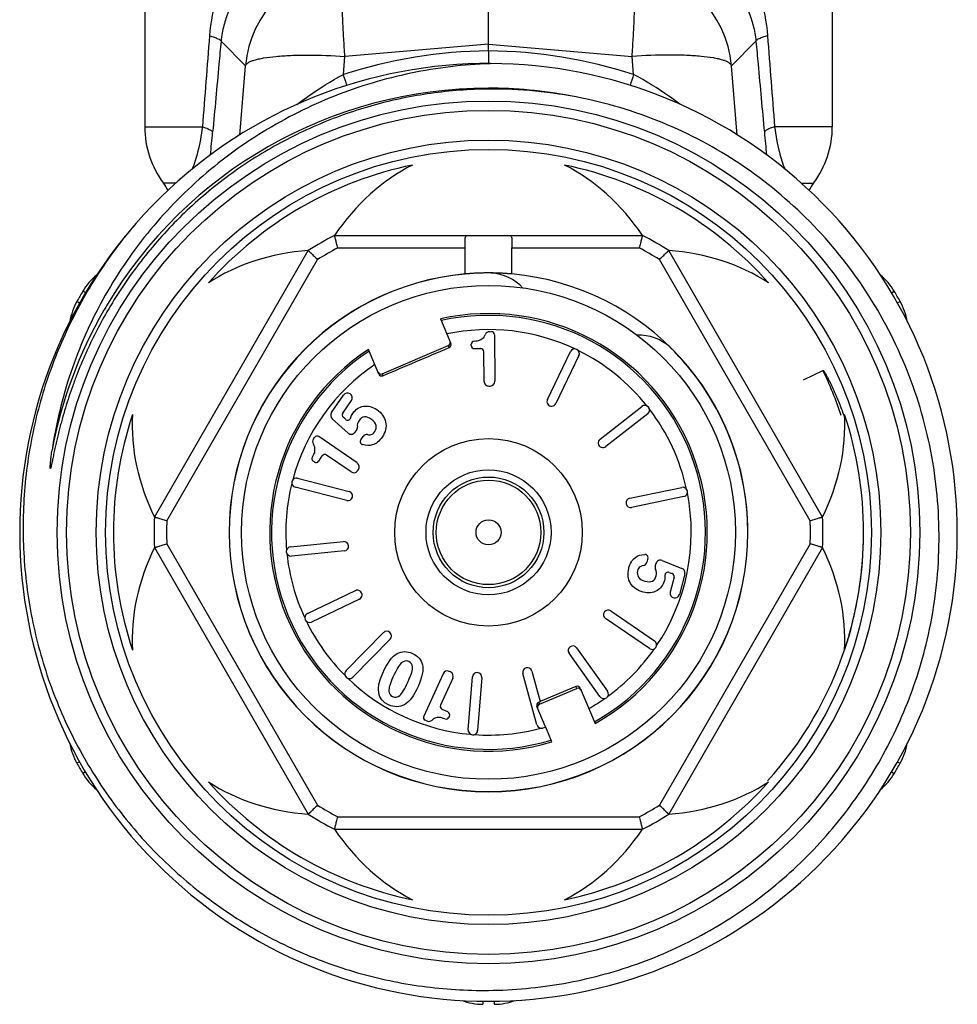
# Model space of a CAD drawing. Header units: millimetres. Extents: x -727 to 69715, y -15705 to 98123.
# Tile 98 of 256: x 28165 to 28195, y -15497 to -15466. Entities that reach past the tile are written whole.
import ezdxf

# ---------------------------------------------------------------- set-up
doc = ezdxf.new("R2010")
doc.units = ezdxf.units.MM

msp = doc.modelspace()

# ---------------------------------------------------------------- linework, layer by layer
at = {"color": 0, "linetype": 'Continuous', "lineweight": -2}
for p, q in [((28168.825, -15462.217), (28168.825, -15469.301)), ((28190.825, -15462.217), (28190.825, -15469.301)), ((28179.825, -15466.653), (28179.825, -15463.774)), ((28172.051, -15467.344), (28171.267, -15466.564)), ((28179.825, -15466.653), (28175.23, -15467.044)), ((28179.825, -15466.87), (28179.825, -15466.653)), ((28179.825, -15466.653), (28184.419, -15467.044)), ((28187.598, -15467.344), (28188.382, -15466.564)), ((28175.183, -15467.623), (28175.23, -15467.044)), ((28179.825, -15466.87), (28179.825, -15467.273)), ((28184.466, -15467.623), (28184.419, -15467.044)), ((28171.87, -15469.563), (28172.051, -15467.344)), ((28187.779, -15469.563), (28187.598, -15467.344)), ((28168.825, -15469.301), (28170.671, -15469.301)), ((28190.825, -15469.301), (28188.978, -15469.301)), ((28169.818, -15471.101), (28169.425, -15471.101)), ((28189.825, -15471.101), (28190.225, -15471.101)), ((28174.901, -15472.773), (28184.748, -15472.773)), ((28169.136, -15481.787), (28174.059, -15473.259)), ((28175, -15473.173), (28179.076, -15473.173)), ((28179.076, -15474.007), (28179.076, -15473.173)), ((28180.573, -15474.007), (28180.573, -15473.173)), ((28180.573, -15473.173), (28184.649, -15473.173)), ((28190.513, -15481.787), (28185.59, -15473.259)), ((28169.531, -15481.901), (28174.356, -15473.544)), ((28190.118, -15481.901), (28185.293, -15473.544)), ((28166.931, -15474.615), (28166.842, -15474.562)), ((28192.717, -15474.615), (28192.807, -15474.562)), ((28166.747, -15474.936), (28166.655, -15474.885)), ((28192.904, -15474.935), (28192.994, -15474.885)), ((28178.284, -15475.444), (28178.618, -15476.231)), ((28179.858, -15475.853), (28179.918, -15475.852)), ((28180.018, -15475.951), (28180.031, -15477.44)), ((28176.317, -15477.208), (28175.983, -15476.421)), ((28176.422, -15477.199), (28178.539, -15476.3)), ((28178.565, -15476.362), (28178.539, -15476.3)), ((28179.272, -15476.297), (28179.272, -15476.255)), ((28179.373, -15476.396), (28179.576, -15476.394)), ((28179.686, -15477.443), (28179.677, -15476.493)), ((28181.709, -15478.022), (28182.447, -15476.49)), ((28182.718, -15476.62), (28181.979, -15478.152)), ((28189.904, -15477.391), (28190.525, -15477.09)), ((28176.422, -15477.199), (28176.448, -15477.261)), ((28179.837, -15477.592), (28179.883, -15477.591)), ((28174.803, -15478.443), (28175.189, -15477.881)), ((28175.162, -15478.459), (28175.441, -15478.054)), ((28183.394, -15479.293), (28184.735, -15478.246)), ((28175.332, -15479.095), (28174.826, -15478.639)), ((28175.252, -15478.657), (28175.178, -15478.59)), ((28184.919, -15478.483), (28183.579, -15479.53)), ((28175.552, -15479.074), (28175.599, -15479.012)), ((28174.224, -15479.285), (28174.258, -15479.237)), ((28175.624, -15480.054), (28174.397, -15479.211)), ((28175.739, -15479.314), (28175.81, -15479.21)), ((28174.391, -15479.994), (28174.506, -15479.827)), ((28175.428, -15480.339), (28174.645, -15479.801)), ((28174.252, -15480.02), (28174.217, -15479.996)), ((28175.636, -15480.3), (28175.662, -15480.263)), ((28173.716, -15480.538), (28175.363, -15480.964)), ((28175.288, -15481.254), (28173.641, -15480.829)), ((28184.344, -15481.18), (28186.009, -15480.833)), ((28186.07, -15481.127), (28184.405, -15481.473)), ((28169.136, -15482.759), (28174.059, -15491.287)), ((28169.531, -15482.644), (28174.356, -15491.001)), ((28173.491, -15482.732), (28175.184, -15482.569)), ((28190.118, -15482.644), (28185.293, -15491.001)), ((28190.513, -15482.759), (28185.59, -15491.287)), ((28175.213, -15482.868), (28173.52, -15483.031)), ((28184.926, -15483.103), (28184.894, -15483.225)), ((28185.183, -15483.265), (28185.16, -15483.339)), ((28185.383, -15483.17), (28186.014, -15483.425)), ((28185.608, -15483.554), (28185.7, -15483.591)), ((28185.76, -15483.709), (28185.636, -15484.185)), ((28186.103, -15483.602), (28185.932, -15484.262)), ((28174.03, -15484.87), (28175.565, -15484.138)), ((28175.694, -15484.409), (28174.159, -15485.141)), ((28184.971, -15485.992), (28183.57, -15485.029)), ((28183.74, -15484.782), (28185.141, -15485.745)), ((28175.268, -15486.696), (28176.46, -15485.482)), ((28176.674, -15485.693), (28175.482, -15486.906)), ((28182.645, -15485.969), (28183.633, -15487.354)), ((28183.389, -15487.528), (28182.401, -15486.143)), ((28178.369, -15486.795), (28177.752, -15488.15)), ((28178.609, -15486.74), (28178.568, -15486.721)), ((28179.177, -15488.59), (28179.31, -15486.894)), ((28179.609, -15486.918), (28179.476, -15488.613)), ((28181.376, -15488.43), (28180.922, -15486.791)), ((28181.211, -15486.711), (28181.482, -15487.688)), ((28178.684, -15486.938), (28178.29, -15487.803)), ((28182.624, -15487.204), (28181.482, -15487.688)), ((28182.65, -15487.266), (28182.624, -15487.204)), ((28181.453, -15487.774), (28182.65, -15487.266)), ((28182.755, -15487.257), (28183.234, -15488.386)), ((28181.652, -15488.496), (28181.376, -15487.846)), ((28181.483, -15487.692), (28181.429, -15487.715)), ((28181.429, -15487.715), (28181.453, -15487.774)), ((28178.524, -15488.02), (28178.339, -15487.935)), ((28178.574, -15488.152), (28178.556, -15488.19)), ((28177.855, -15488.307), (28177.801, -15488.282)), ((28181.657, -15488.508), (28181.561, -15488.535)), ((28181.854, -15488.972), (28181.657, -15488.508)), ((28166.745, -15489.61), (28166.655, -15489.661)), ((28192.903, -15489.61), (28192.994, -15489.661)), ((28166.932, -15489.93), (28166.842, -15489.984)), ((28192.717, -15489.93), (28192.807, -15489.984)), ((28175, -15491.373), (28184.649, -15491.373)), ((28174.901, -15491.773), (28184.748, -15491.773)), ((28179.639, -15497.267), (28179.638, -15497.372)), ((28180.01, -15497.267), (28180.011, -15497.372))]:
    msp.add_line(p, q, dxfattribs=at)
for radius in [13.8, 13.5, 12.55, 12.25, 7.9, 3, 2, 1.77, 1.673, 0.4]:
    msp.add_circle((28179.825, -15482.273), radius, dxfattribs=at)
for centre, radius, start, end in [((28175.54, -15467.654), 3.503, 95.0702, 174.9331), ((28184.109, -15467.654), 3.503, 5.0669, 84.9298), ((28179.999, -15482.618), 15.75, 90.6339, 107.8048), ((28179.65, -15482.618), 15.75, 72.1952, 89.3661), ((28179.825, -15482.273), 15, 139.2303, 138.8082), ((28121.173, -15484.62), 56.621, 17.0913, 17.4689), ((28238.485, -15484.623), 56.63, 162.5311, 162.9081), ((28179.825, -15482.273), 14.21, 90.002, 149.3478), ((28179.825, -15482.243), 14.18, 89.4131, 90.0033), ((28179.954, -15482.394), 14.302, 78.4831, 90.5187), ((28179.824, -15482.279), 14.216, 78.6748, 89.4107), ((28171.825, -15469.301), 3, 180, 216.8699), ((28098.522, -15462.785), 72.784, 354.15434, 354.72585), ((28261.117, -15462.786), 72.775, 185.27414, 185.84724), ((28187.825, -15469.301), 3, 323.1301, 0), ((28179.825, -15482.273), 12, 101.6766, 138.3234), ((28179.825, -15482.273), 12, 41.6766, 78.3234), ((28167.825, -15472.301), 2, 29.1836, 36.8699), ((28191.825, -15472.301), 2, 143.1301, 150.8636), ((28179.825, -15482.273), 10.7, 117.3956, 122.6044), ((28179.825, -15482.273), 10.7, 57.3956, 62.6044), ((28179.825, -15482.273), 10.3, 117.9331, 122.0669), ((28179.825, -15482.273), 10.3, 57.9331, 62.0669), ((28179.825, -15482.273), 8.3, 95.1728, 180), ((28179.825, -15475.473), 1.5, 42.7113, 86.5541), ((28179.825, -15482.273), 8.3, 0, 84.8272), ((28168.561, -15475.583), 2, 129.629, 149.292), ((28179.825, -15482.273), 8.295, 95.1842, 180), ((28191.088, -15475.583), 2, 30.708, 50.3124), ((28179.825, -15482.273), 15.1, 149.292, 150.708), ((28179.825, -15482.273), 15.1, 29.292, 30.708), ((28168.4, -15475.863), 2, 150.708, 170.3287), ((28191.25, -15475.863), 2, 9.5991, 29.292), ((28179.825, -15482.273), 14.21, 150.0079, 169.3258), ((28179.803, -15482.261), 14.185, 149.3461, 150.007), ((28179.825, -15482.273), 7, 299.1506, 102.7134), ((28179.825, -15482.273), 6.942, 299.202, 102.627), ((28179.825, -15482.273), 6.486, 64.7815, 101.8882), ((28179.86, -15476.003), 0.15, 90.5, 158.8914), ((28179.918, -15475.952), 0.1, 0.5, 90.5), ((28179.372, -15476.254), 0.1, 93.504, 180.5), ((28184.633, -15477.464), 1.5, 48.4459, 91.9926), ((28179.825, -15482.273), 7, 123.2866, 286.8494), ((28179.825, -15482.273), 6.942, 123.373, 286.798), ((28178.526, -15476.27), 0.1, 293.0502, 23.0616), ((28179.372, -15476.296), 0.1, 180.5, 270.5), ((28179.577, -15476.494), 0.1, 0.5, 90.5), ((28182.583, -15476.555), 0.15, 334.25, 154.25), ((28179.825, -15482.273), 6.486, 38.5315, 63.7185), ((28179.825, -15482.273), 8.295, 0, 45.6222), ((28179.825, -15482.273), 6.486, 124.1118, 164.9685), ((28179.805, -15482.28), 11.91, 18.3386, 25.8345), ((28176.409, -15477.169), 0.1, 202.9384, 292.9498), ((28179.836, -15477.442), 0.15, 180.5, 270.5), ((28179.881, -15477.441), 0.15, 270.5, 0.5), ((28175.313, -15477.966), 0.15, 325.5, 145.5), ((28181.844, -15478.087), 0.15, 154.25, 334.25), ((28184.827, -15478.364), 0.15, 308, 128), ((28179.825, -15482.273), 6.486, 12.2815, 37.4685), ((28179.825, -15482.273), 12, 161.6766, 198.3234), ((28174.927, -15478.528), 0.15, 145.5, 227.948), ((28175.245, -15478.516), 0.1, 145.5, 227.9551), ((28175.319, -15478.583), 0.1, 227.9551, 342.887), ((28179.825, -15482.273), 12, 341.6766, 18.3234), ((28175.479, -15478.922), 0.15, 322.9906, 6.2843), ((28174.348, -15479.37), 0.15, 145.5, 213.8914), ((28174.34, -15479.293), 0.1, 55.5, 145.5), ((28175.433, -15478.984), 0.15, 227.948, 322.9906), ((28175.821, -15479.371), 0.1, 145.5, 252.8727), ((28175.934, -15479.295), 0.15, 80.8809, 145.5), ((28183.487, -15479.412), 0.15, 128, 308), ((28174.274, -15479.914), 0.1, 148.504, 235.5), ((28174.588, -15479.883), 0.1, 55.5, 145.5), ((28174.308, -15479.938), 0.1, 235.5, 325.5), ((28175.513, -15480.216), 0.15, 235.5, 325.5), ((28175.539, -15480.178), 0.15, 325.5, 55.5), ((28173.678, -15480.683), 0.15, 75.5, 255.5), ((28179.825, -15482.273), 6.486, 166.0315, 184.9685), ((28186.04, -15480.98), 0.15, 281.75, 101.75), ((28175.325, -15481.109), 0.15, 255.5, 75.5), ((28184.375, -15481.326), 0.15, 101.75, 281.75), ((28179.825, -15482.273), 6.486, 326.0315, 11.2185), ((28179.825, -15482.273), 10.7, 177.3956, 182.6044), ((28179.825, -15482.273), 10.7, 357.3956, 2.6044), ((28179.825, -15482.273), 10.3, 177.9331, 182.0669), ((28179.825, -15482.273), 10.3, 357.9331, 2.0669), ((28180.159, -15482.297), 11.664, 0.7643, 1.4862), ((28180.15, -15482.297), 11.673, 0.0887, 0.7643), ((28179.825, -15482.273), 8.3, 180, 0), ((28179.825, -15482.273), 8.295, 180, 0), ((28180.134, -15482.297), 11.69, 358.1985, 359.7691), ((28180.145, -15482.297), 11.679, 359.7694, 0.0888), ((28173.505, -15482.881), 0.15, 95.5, 275.5), ((28175.198, -15482.718), 0.15, 275.5, 95.5), ((28180.114, -15482.296), 11.71, 355.8618, 357.9431), ((28180.125, -15482.297), 11.698, 357.9435, 358.1987), ((28179.825, -15482.273), 6.486, 186.0315, 204.9685), ((28184.829, -15483.078), 0.1, 345.5, 92.8727), ((28180.103, -15482.295), 11.721, 355.359, 355.862), ((28184.749, -15483.187), 0.15, 280.8809, 345.5), ((28185.304, -15483.383), 0.15, 162.9906, 206.2843), ((28185.326, -15483.309), 0.15, 67.948, 162.9906), ((28185.958, -15483.564), 0.15, 345.5, 67.948), ((28180.094, -15482.295), 11.729, 353.8837, 355.3589), ((28185.571, -15483.646), 0.1, 67.9551, 182.8871), ((28185.663, -15483.684), 0.1, 345.5, 67.9551), ((28180.077, -15482.293), 11.747, 351.9711, 353.8836), ((28180.058, -15482.29), 11.766, 350.1203, 351.4778), ((28180.067, -15482.291), 11.757, 351.4779, 351.9713), ((28175.63, -15484.274), 0.15, 295.5, 115.5), ((28185.787, -15484.224), 0.15, 165.5, 345.5), ((28180.018, -15482.281), 11.807, 341.7627, 350.1126), ((28174.095, -15485.006), 0.15, 115.5, 295.5), ((28183.655, -15484.905), 0.15, 55.5, 235.5), ((28179.825, -15482.273), 6.486, 206.0315, 224.9685), ((28176.567, -15485.588), 0.15, 315.5, 135.5), ((28182.523, -15486.056), 0.15, 35.5, 215.5), ((28185.056, -15485.868), 0.15, 235.5, 55.5), ((28180.01, -15482.278), 11.816, 317.7447, 341.759), ((28179.825, -15482.273), 6.486, 306.0315, 324.9685), ((28181.067, -15486.751), 0.15, 15.5, 195.5), ((28175.375, -15486.801), 0.15, 135.5, 315.5), ((28178.506, -15486.857), 0.15, 65.5, 155.5), ((28178.547, -15486.876), 0.15, 335.5, 65.5), ((28179.46, -15486.906), 0.15, 355.5, 175.5), ((28179.825, -15482.273), 6.486, 226.0315, 264.9685), ((28182.663, -15487.296), 0.1, 22.9368, 112.9569), ((28183.511, -15487.441), 0.15, 215.5, 35.5), ((28178.381, -15487.844), 0.1, 155.5, 245.5), ((28181.468, -15487.807), 0.1, 113.0431, 203.0632), ((28179.825, -15482.273), 6.486, 299.6402, 304.9685), ((28177.843, -15488.191), 0.1, 155.5, 245.5), ((28178.483, -15488.111), 0.1, 335.5, 65.5), ((28177.917, -15488.17), 0.15, 245.5, 313.8914), ((28178.465, -15488.149), 0.1, 248.504, 335.5), ((28181.521, -15488.39), 0.15, 195.5, 285.5), ((28179.326, -15488.601), 0.15, 175.5, 355.5), ((28179.825, -15482.273), 6.486, 266.0315, 284.9685), ((28168.4, -15488.682), 2, 189.5598, 209.292), ((28191.25, -15488.682), 2, 330.708, 350.3043), ((28179.825, -15482.273), 15.1, 209.292, 210.708), ((28179.825, -15482.273), 15.1, 329.292, 330.708), ((28168.561, -15488.962), 2, 210.708, 230.3412), ((28191.088, -15488.962), 2, 309.7718, 329.292), ((28179.825, -15482.273), 12, 221.6766, 258.3234), ((28179.825, -15482.273), 12, 281.6766, 318.3234), ((28179.825, -15482.273), 10.3, 237.9331, 242.0669), ((28179.825, -15482.273), 10.3, 297.9331, 302.0669), ((28179.825, -15482.273), 10.7, 237.3956, 242.6044), ((28179.825, -15482.273), 10.7, 297.3956, 302.6044), ((28179.663, -15495.372), 2, 249.737, 269.292), ((28179.986, -15495.372), 2, 270.708, 290.2622)]:
    msp.add_arc(centre, radius, start, end, dxfattribs=at)
for centre, major_axis, ratio, start_param, end_param in [((28179.825, -15477.756), (0, -7.823), 0.816497, -2.751544, -2.261468), ((28179.825, -15477.756), (0, -7.823), 0.816497, 2.261468, 2.751544), ((28175.913, -15480.015), (6.775, -3.911), 0.816497, -4.021717, -3.531642), ((28183.736, -15480.015), (6.775, 3.911), 0.816497, 0.390049, 0.880125), ((28178.5, -15476.208), (0.0391, -0.0921), 0.999848, 0, 1.387806), ((28176.382, -15477.107), (-0.0391, 0.0921), 0.999848, 7.853982, 9.424778), ((28175.913, -15480.015), (6.775, -3.911), 0.816497, -2.751544, -2.261468), ((28183.736, -15480.015), (6.775, 3.911), 0.816497, -0.880125, -0.390049), ((28175.913, -15484.531), (6.775, 3.911), 0.816497, -4.021717, -3.531642), ((28183.736, -15484.531), (6.775, -3.911), 0.816497, 0.390049, 0.880125), ((28182.689, -15487.358), (0.0391, -0.0921), 0.999848, 7.853982, 9.424778), ((28181.492, -15487.866), (-0.0391, 0.0921), 0.999848, 6.283185, 7.670991), ((28175.913, -15484.531), (6.775, 3.911), 0.816497, -2.751544, -2.261468), ((28183.736, -15484.531), (6.775, -3.911), 0.816497, -0.880125, -0.390049), ((28179.825, -15486.789), (0, -7.823), 0.816497, -0.880125, -0.390049), ((28179.825, -15486.789), (0, -7.823), 0.816497, 0.390049, 0.880125)]:
    msp.add_ellipse(centre, major_axis=major_axis, ratio=ratio, start_param=start_param, end_param=end_param, dxfattribs=at)
for points, knots in [([(28173.257, -15462.217), (28172.929, -15462.429), (28172.475, -15462.813), (28171.971, -15463.42), (28171.524, -15464.102), (28171.096, -15465.086), (28170.933, -15465.944), (28170.898, -15466.39)], [0, 0, 0, 0, 0.236383, 0.355525, 0.47665, 0.72911, 1, 1, 1, 1]), ([(28186.392, -15462.217), (28186.72, -15462.429), (28187.174, -15462.813), (28187.678, -15463.42), (28188.125, -15464.102), (28188.554, -15465.086), (28188.716, -15465.944), (28188.751, -15466.39)], [0, 0, 0, 0, 0.236383, 0.355525, 0.47665, 0.72911, 1, 1, 1, 1]), ([(28173.073, -15463.941), (28172.851, -15464.059), (28172.428, -15464.341), (28171.884, -15464.904), (28171.536, -15465.497), (28171.34, -15466.067), (28171.283, -15466.392), (28171.267, -15466.564)], [0, 0, 0, 0, 0.227856, 0.45619, 0.703057, 0.843391, 1, 1, 1, 1]), ([(28175.23, -15467.044), (28175.217, -15466.854), (28175.193, -15466.485), (28175.165, -15465.953), (28175.148, -15465.47), (28175.142, -15465.049), (28175.146, -15464.743), (28175.155, -15464.539), (28175.164, -15464.418), (28175.176, -15464.32), (28175.19, -15464.246), (28175.206, -15464.195), (28175.221, -15464.17), (28175.23, -15464.165)], [0, 0, 0, 0, 0.197448, 0.383206, 0.551789, 0.698562, 0.819359, 0.86896, 0.910905, 0.944973, 0.971014, 0.989114, 1, 1, 1, 1]), ([(28184.419, -15467.044), (28184.432, -15466.854), (28184.456, -15466.485), (28184.484, -15465.953), (28184.501, -15465.47), (28184.507, -15465.049), (28184.503, -15464.743), (28184.494, -15464.539), (28184.485, -15464.418), (28184.473, -15464.32), (28184.459, -15464.246), (28184.443, -15464.195), (28184.428, -15464.17), (28184.419, -15464.165)], [0, 0, 0, 0, 0.197448, 0.383206, 0.551789, 0.698562, 0.819359, 0.86896, 0.910905, 0.944973, 0.971014, 0.989114, 1, 1, 1, 1]), ([(28186.576, -15463.941), (28186.798, -15464.059), (28187.222, -15464.341), (28187.765, -15464.904), (28188.113, -15465.497), (28188.309, -15466.067), (28188.366, -15466.392), (28188.382, -15466.564)], [0, 0, 0, 0, 0.227856, 0.45619, 0.703057, 0.843391, 1, 1, 1, 1]), ([(28170.898, -15466.39), (28170.95, -15466.404), (28171.04, -15466.43), (28171.155, -15466.474), (28171.23, -15466.513), (28171.264, -15466.548), (28171.267, -15466.564)], [0, 0, 0, 0, 0.384383, 0.679056, 0.881179, 1, 1, 1, 1]), ([(28188.751, -15466.39), (28188.699, -15466.404), (28188.609, -15466.43), (28188.494, -15466.474), (28188.42, -15466.513), (28188.385, -15466.548), (28188.382, -15466.564)], [0, 0, 0, 0, 0.384383, 0.679056, 0.881179, 1, 1, 1, 1]), ([(28171.267, -15466.564), (28171.244, -15466.807), (28171.155, -15467.777), (28171.066, -15468.748), (28170.998, -15469.475)], [0, 0, 0, 0, 0.250129, 1, 1, 1, 1]), ([(28188.382, -15466.564), (28188.405, -15466.807), (28188.494, -15467.777), (28188.583, -15468.748), (28188.651, -15469.475)], [0, 0, 0, 0, 0.250129, 1, 1, 1, 1]), ([(28172.051, -15467.344), (28172.063, -15467.303), (28172.126, -15467.249), (28172.227, -15467.199), (28172.339, -15467.16), (28172.476, -15467.125), (28172.705, -15467.08), (28173.047, -15467.039), (28173.514, -15467.01), (28174.251, -15466.996), (28174.831, -15467.018), (28175.23, -15467.044)], [0, 0, 0, 0, 0.039817, 0.069007, 0.10527, 0.148712, 0.19925, 0.320444, 0.465743, 0.630843, 1, 1, 1, 1]), ([(28187.598, -15467.344), (28187.586, -15467.303), (28187.523, -15467.249), (28187.422, -15467.199), (28187.31, -15467.16), (28187.173, -15467.125), (28186.944, -15467.08), (28186.602, -15467.039), (28186.135, -15467.01), (28185.398, -15466.996), (28184.818, -15467.018), (28184.419, -15467.044)], [0, 0, 0, 0, 0.039817, 0.069007, 0.10527, 0.148712, 0.19925, 0.320444, 0.465743, 0.630843, 1, 1, 1, 1]), ([(28180.036, -15467.274), (28179.186, -15467.294), (28177.484, -15467.48), (28175.021, -15468.189), (28173.098, -15469.126), (28171.676, -15470.065), (28170.34, -15471.123), (28168.853, -15472.66), (28167.659, -15474.434), (28166.903, -15475.962), (28166.286, -15477.55), (28165.985, -15478.799), (28165.86, -15479.641)], [0, 0, 0, 0, 0.124979, 0.249957, 0.37493, 0.437476, 0.500021, 0.624989, 0.749955, 0.812492, 0.87504, 1, 1, 1, 1]), ([(28173.693, -15468.587), (28173.808, -15468.499), (28174.284, -15468.147), (28174.788, -15467.833), (28175.183, -15467.623)], [0, 0, 0, 0, 0.24471, 1, 1, 1, 1]), ([(28185.946, -15468.579), (28185.832, -15468.492), (28185.359, -15468.143), (28184.858, -15467.831), (28184.466, -15467.623)], [0, 0, 0, 0, 0.244791, 1, 1, 1, 1]), ([(28179.825, -15468.092), (28179.208, -15468.098), (28177.975, -15468.189), (28176.16, -15468.565), (28174.408, -15469.172), (28172.75, -15470.001), (28171.214, -15471.037), (28169.825, -15472.265), (28168.607, -15473.661), (28167.922, -15474.689), (28167.614, -15475.223)], [0, 0, 0, 0, 0.125039, 0.250061, 0.375073, 0.500072, 0.625063, 0.750047, 0.875026, 1, 1, 1, 1]), ([(28193.86, -15485.717), (28194.078, -15484.788), (28194.329, -15482.882), (28194.134, -15480.01), (28193.374, -15477.231), (28192.079, -15474.659), (28190.298, -15472.395), (28188.102, -15470.53), (28185.58, -15469.142), (28183.744, -15468.57), (28182.81, -15468.38)], [0, 0, 0, 0, 0.125004, 0.250009, 0.375009, 0.50001, 0.625011, 0.750011, 0.875, 1, 1, 1, 1]), ([(28170.671, -15469.301), (28170.636, -15469.572), (28170.55, -15470.031), (28170.412, -15470.477), (28170.342, -15470.656)], [0, 0, 0, 0, 0.587244, 1, 1, 1, 1]), ([(28170.671, -15469.301), (28170.717, -15469.315), (28170.798, -15469.341), (28170.9, -15469.385), (28170.967, -15469.425), (28170.996, -15469.46), (28170.998, -15469.475)], [0, 0, 0, 0, 0.378625, 0.670226, 0.873611, 1, 1, 1, 1]), ([(28188.978, -15469.301), (28188.932, -15469.315), (28188.851, -15469.341), (28188.749, -15469.385), (28188.682, -15469.425), (28188.653, -15469.46), (28188.651, -15469.475)], [0, 0, 0, 0, 0.378625, 0.670226, 0.873611, 1, 1, 1, 1]), ([(28188.978, -15469.301), (28189.013, -15469.573), (28189.099, -15470.032), (28189.238, -15470.479), (28189.307, -15470.658)], [0, 0, 0, 0, 0.58743, 1, 1, 1, 1]), ([(28168.537, -15472.394), (28168.077, -15472.93), (28167.232, -15474.07), (28166.219, -15475.94), (28165.48, -15477.935), (28165.031, -15480.015), (28164.882, -15482.137), (28165.036, -15484.259), (28165.49, -15486.337), (28166.235, -15488.33), (28167.257, -15490.196), (28168.534, -15491.897), (28170.042, -15493.397), (28171.75, -15494.666), (28173.622, -15495.677), (28175.62, -15496.409), (28177.701, -15496.845), (28179.118, -15496.934), (28179.825, -15496.926)], [0, 0, 0, 0, 0.062494, 0.125002, 0.187498, 0.249999, 0.3125, 0.375, 0.437499, 0.499998, 0.562499, 0.625002, 0.687503, 0.750001, 0.812501, 0.874997, 0.937507, 1, 1, 1, 1]), ([(28175, -15473.173), (28174.993, -15473.147), (28174.981, -15473.097), (28174.963, -15473.023), (28174.946, -15472.956), (28174.933, -15472.903), (28174.924, -15472.866), (28174.918, -15472.843), (28174.913, -15472.822), (28174.909, -15472.805), (28174.906, -15472.793), (28174.904, -15472.785), (28174.903, -15472.781), (28174.902, -15472.778), (28174.902, -15472.775), (28174.901, -15472.774), (28174.901, -15472.773), (28174.901, -15472.773)], [0, 0, 0, 0, 0.192194, 0.37797, 0.549967, 0.701873, 0.768403, 0.827666, 0.878994, 0.921856, 0.955733, 0.969154, 0.980187, 0.98881, 0.995001, 0.998738, 1, 1, 1, 1]), ([(28179.075, -15472.979), (28179.075, -15472.95), (28179.075, -15472.908), (28179.081, -15472.857), (28179.09, -15472.82), (28179.108, -15472.788), (28179.138, -15472.774), (28179.153, -15472.773), (28179.161, -15472.773)], [0, 0, 0, 0, 0.351227, 0.497304, 0.621768, 0.815461, 0.903944, 1, 1, 1, 1]), ([(28179.076, -15473.173), (28179.076, -15473.139), (28179.076, -15473.075), (28179.075, -15473.01), (28179.075, -15472.979)], [0, 0, 0, 0, 0.516422, 1, 1, 1, 1]), ([(28180.488, -15472.773), (28180.496, -15472.773), (28180.511, -15472.774), (28180.541, -15472.788), (28180.559, -15472.82), (28180.568, -15472.857), (28180.574, -15472.908), (28180.575, -15472.95), (28180.575, -15472.979)], [0, 0, 0, 0, 0.096056, 0.184539, 0.378232, 0.502696, 0.648773, 1, 1, 1, 1]), ([(28180.575, -15472.979), (28180.575, -15473.01), (28180.573, -15473.075), (28180.573, -15473.139), (28180.573, -15473.173)], [0, 0, 0, 0, 0.483578, 1, 1, 1, 1]), ([(28184.748, -15472.773), (28184.748, -15472.773), (28184.748, -15472.774), (28184.747, -15472.775), (28184.747, -15472.778), (28184.746, -15472.781), (28184.745, -15472.785), (28184.743, -15472.793), (28184.74, -15472.805), (28184.736, -15472.822), (28184.731, -15472.843), (28184.725, -15472.866), (28184.716, -15472.903), (28184.703, -15472.956), (28184.686, -15473.023), (28184.668, -15473.097), (28184.656, -15473.147), (28184.649, -15473.173)], [0, 0, 0, 0, 0.001262, 0.004999, 0.01119, 0.019813, 0.030846, 0.044267, 0.078144, 0.121006, 0.172334, 0.231597, 0.298127, 0.450033, 0.62203, 0.807806, 1, 1, 1, 1]), ([(28174.059, -15473.259), (28174.059, -15473.259), (28174.06, -15473.26), (28174.061, -15473.261), (28174.063, -15473.262), (28174.065, -15473.265), (28174.068, -15473.268), (28174.074, -15473.274), (28174.083, -15473.282), (28174.096, -15473.294), (28174.111, -15473.309), (28174.129, -15473.326), (28174.156, -15473.352), (28174.195, -15473.389), (28174.245, -15473.438), (28174.3, -15473.49), (28174.337, -15473.526), (28174.356, -15473.544)], [0, 0, 0, 0, 0.001262, 0.004999, 0.01119, 0.019813, 0.030846, 0.044267, 0.078144, 0.121006, 0.172334, 0.231597, 0.298127, 0.450033, 0.62203, 0.807806, 1, 1, 1, 1]), ([(28185.293, -15473.544), (28185.312, -15473.526), (28185.349, -15473.49), (28185.404, -15473.438), (28185.454, -15473.389), (28185.493, -15473.352), (28185.52, -15473.326), (28185.538, -15473.309), (28185.553, -15473.294), (28185.566, -15473.282), (28185.575, -15473.274), (28185.581, -15473.268), (28185.584, -15473.265), (28185.586, -15473.262), (28185.589, -15473.261), (28185.589, -15473.26), (28185.59, -15473.259), (28185.59, -15473.259)], [0, 0, 0, 0, 0.192194, 0.37797, 0.549967, 0.701873, 0.768403, 0.827666, 0.878994, 0.921856, 0.955733, 0.969154, 0.980187, 0.98881, 0.995001, 0.998738, 1, 1, 1, 1]), ([(28180.575, -15474.007), (28180.574, -15474.007), (28180.574, -15474.007), (28180.574, -15474.007), (28180.572, -15474.007), (28180.57, -15474.007), (28180.566, -15474.006), (28180.559, -15474.006), (28180.551, -15474.005), (28180.542, -15474.004), (28180.53, -15474.003), (28180.511, -15474.002), (28180.484, -15474), (28180.446, -15473.997), (28180.402, -15473.994), (28180.353, -15473.991), (28180.299, -15473.987), (28180.218, -15473.983), (28180.108, -15473.979), (28179.969, -15473.975), (28179.825, -15473.974), (28179.68, -15473.975), (28179.541, -15473.979), (28179.431, -15473.983), (28179.35, -15473.987), (28179.296, -15473.991), (28179.247, -15473.994), (28179.203, -15473.997), (28179.165, -15474), (28179.138, -15474.002), (28179.119, -15474.003), (28179.107, -15474.004), (28179.098, -15474.005), (28179.09, -15474.006), (28179.083, -15474.006), (28179.079, -15474.007), (28179.077, -15474.007), (28179.076, -15474.007), (28179.075, -15474.007), (28179.075, -15474.007), (28179.075, -15474.007)], [0, 0, 0, 0, 0.000155, 0.000609, 0.001364, 0.00242, 0.005429, 0.009633, 0.015027, 0.021596, 0.029317, 0.038171, 0.05919, 0.08446, 0.113715, 0.146679, 0.18304, 0.222435, 0.308822, 0.402539, 0.500004, 0.597467, 0.691184, 0.777572, 0.816966, 0.853326, 0.886289, 0.915544, 0.940814, 0.961833, 0.970685, 0.978406, 0.984973, 0.990367, 0.994571, 0.99758, 0.998635, 0.99939, 0.999845, 1, 1, 1, 1]), ([(28167.614, -15475.223), (28167.49, -15475.438), (28167.253, -15475.874), (28166.931, -15476.545), (28166.693, -15477.118), (28166.519, -15477.583), (28166.398, -15477.934), (28166.286, -15478.289), (28166.199, -15478.587), (28166.134, -15478.826), (28166.088, -15479.006), (28166.043, -15479.187), (28166.001, -15479.368), (28165.96, -15479.549), (28165.927, -15479.701), (28165.902, -15479.822), (28165.886, -15479.898), (28165.874, -15479.959), (28165.864, -15480.004), (28165.855, -15480.05), (28165.845, -15480.095), (28165.837, -15480.133), (28165.83, -15480.163), (28165.825, -15480.182), (28165.821, -15480.197), (28165.818, -15480.208), (28165.815, -15480.217), (28165.813, -15480.224), (28165.81, -15480.229), (28165.807, -15480.232), (28165.803, -15480.231), (28165.802, -15480.228), (28165.802, -15480.223), (28165.802, -15480.217), (28165.801, -15480.212), (28165.801, -15480.204), (28165.801, -15480.194), (28165.801, -15480.183), (28165.802, -15480.167), (28165.803, -15480.14), (28165.806, -15480.102), (28165.809, -15480.056), (28165.814, -15480.01), (28165.819, -15479.963), (28165.826, -15479.902), (28165.839, -15479.794), (28165.851, -15479.702), (28165.86, -15479.641)], [0, 0, 0, 0, 0.125102, 0.250203, 0.375303, 0.437858, 0.500413, 0.562966, 0.625519, 0.656796, 0.688071, 0.719346, 0.75062, 0.781892, 0.813161, 0.828794, 0.844424, 0.852238, 0.86005, 0.867861, 0.875669, 0.883471, 0.887369, 0.891259, 0.893207, 0.895133, 0.897081, 0.898069, 0.898984, 0.899815, 0.900137, 0.900486, 0.901495, 0.902539, 0.90347, 0.904404, 0.906354, 0.908293, 0.910232, 0.914123, 0.921914, 0.929713, 0.937516, 0.945323, 0.953131, 0.968751, 1, 1, 1, 1]), ([(28190.525, -15477.09), (28190.534, -15477.091), (28190.546, -15477.107), (28190.561, -15477.127), (28190.575, -15477.149), (28190.594, -15477.179), (28190.616, -15477.217), (28190.642, -15477.263), (28190.668, -15477.31), (28190.701, -15477.372), (28190.741, -15477.451), (28190.787, -15477.546), (28190.833, -15477.642), (28190.877, -15477.739), (28190.934, -15477.868), (28191.003, -15478.031), (28191.081, -15478.228), (28191.155, -15478.427), (28191.202, -15478.561), (28191.225, -15478.628)], [0, 0, 0, 0, 0.014835, 0.030379, 0.045973, 0.061583, 0.092826, 0.124084, 0.155349, 0.18662, 0.24917, 0.311728, 0.37429, 0.436856, 0.499424, 0.624562, 0.749705, 0.874851, 1, 1, 1, 1]), ([(28169.531, -15481.901), (28169.506, -15481.894), (28169.456, -15481.88), (28169.383, -15481.859), (28169.316, -15481.839), (28169.265, -15481.824), (28169.228, -15481.814), (28169.205, -15481.807), (28169.185, -15481.801), (28169.168, -15481.796), (28169.156, -15481.792), (28169.148, -15481.79), (28169.144, -15481.789), (28169.14, -15481.788), (28169.138, -15481.787), (28169.137, -15481.787), (28169.136, -15481.786), (28169.136, -15481.787)], [0, 0, 0, 0, 0.192194, 0.37797, 0.549967, 0.701873, 0.768403, 0.827666, 0.878994, 0.921856, 0.955733, 0.969154, 0.980187, 0.98881, 0.995001, 0.998738, 1, 1, 1, 1]), ([(28190.513, -15481.787), (28190.513, -15481.786), (28190.513, -15481.787), (28190.511, -15481.787), (28190.509, -15481.788), (28190.505, -15481.789), (28190.501, -15481.79), (28190.493, -15481.792), (28190.481, -15481.796), (28190.465, -15481.801), (28190.444, -15481.807), (28190.421, -15481.814), (28190.384, -15481.824), (28190.333, -15481.839), (28190.266, -15481.859), (28190.193, -15481.88), (28190.143, -15481.894), (28190.118, -15481.901)], [0, 0, 0, 0, 0.001262, 0.004999, 0.01119, 0.019813, 0.030846, 0.044267, 0.078144, 0.121006, 0.172334, 0.231597, 0.298127, 0.450033, 0.62203, 0.807806, 1, 1, 1, 1]), ([(28169.136, -15482.759), (28169.136, -15482.759), (28169.137, -15482.759), (28169.138, -15482.759), (28169.14, -15482.758), (28169.144, -15482.757), (28169.148, -15482.755), (28169.156, -15482.753), (28169.168, -15482.75), (28169.185, -15482.745), (28169.205, -15482.739), (28169.228, -15482.732), (28169.265, -15482.721), (28169.316, -15482.706), (28169.383, -15482.687), (28169.456, -15482.666), (28169.506, -15482.651), (28169.531, -15482.644)], [0, 0, 0, 0, 0.001262, 0.004999, 0.01119, 0.019813, 0.030846, 0.044267, 0.078144, 0.121006, 0.172334, 0.231597, 0.298127, 0.450033, 0.62203, 0.807806, 1, 1, 1, 1]), ([(28190.513, -15482.759), (28190.513, -15482.759), (28190.513, -15482.759), (28190.511, -15482.759), (28190.509, -15482.758), (28190.505, -15482.757), (28190.501, -15482.755), (28190.493, -15482.753), (28190.481, -15482.75), (28190.465, -15482.745), (28190.444, -15482.739), (28190.421, -15482.732), (28190.384, -15482.721), (28190.333, -15482.706), (28190.266, -15482.687), (28190.193, -15482.666), (28190.143, -15482.651), (28190.118, -15482.644)], [0, 0, 0, 0, 0.001262, 0.004999, 0.01119, 0.019813, 0.030846, 0.044267, 0.078144, 0.121006, 0.172334, 0.231597, 0.298127, 0.450033, 0.62203, 0.807806, 1, 1, 1, 1]), ([(28179.825, -15496.926), (28180.63, -15496.918), (28182.243, -15496.768), (28184.59, -15496.147), (28186.804, -15495.148), (28188.821, -15493.797), (28190.587, -15492.131), (28192.053, -15490.195), (28193.176, -15488.042), (28193.676, -15486.501), (28193.86, -15485.717)], [0, 0, 0, 0, 0.124999, 0.250001, 0.375002, 0.500002, 0.625003, 0.750004, 0.875002, 1, 1, 1, 1]), ([(28174.356, -15491.001), (28174.337, -15491.02), (28174.3, -15491.056), (28174.245, -15491.108), (28174.195, -15491.156), (28174.156, -15491.194), (28174.129, -15491.22), (28174.111, -15491.237), (28174.096, -15491.251), (28174.083, -15491.264), (28174.074, -15491.272), (28174.068, -15491.278), (28174.065, -15491.281), (28174.063, -15491.283), (28174.061, -15491.285), (28174.06, -15491.286), (28174.059, -15491.286), (28174.059, -15491.287)], [0, 0, 0, 0, 0.192194, 0.37797, 0.549967, 0.701873, 0.768403, 0.827666, 0.878994, 0.921856, 0.955733, 0.969154, 0.980187, 0.98881, 0.995001, 0.998738, 1, 1, 1, 1]), ([(28185.59, -15491.287), (28185.59, -15491.286), (28185.589, -15491.286), (28185.589, -15491.285), (28185.586, -15491.283), (28185.584, -15491.281), (28185.581, -15491.278), (28185.575, -15491.272), (28185.566, -15491.264), (28185.553, -15491.251), (28185.538, -15491.237), (28185.52, -15491.22), (28185.493, -15491.194), (28185.454, -15491.156), (28185.404, -15491.108), (28185.349, -15491.056), (28185.312, -15491.02), (28185.293, -15491.001)], [0, 0, 0, 0, 0.001262, 0.004999, 0.01119, 0.019813, 0.030846, 0.044267, 0.078144, 0.121006, 0.172334, 0.231597, 0.298127, 0.450033, 0.62203, 0.807806, 1, 1, 1, 1]), ([(28174.901, -15491.773), (28174.901, -15491.773), (28174.901, -15491.772), (28174.902, -15491.771), (28174.902, -15491.768), (28174.903, -15491.765), (28174.904, -15491.76), (28174.906, -15491.752), (28174.909, -15491.74), (28174.913, -15491.723), (28174.918, -15491.703), (28174.924, -15491.679), (28174.933, -15491.642), (28174.946, -15491.59), (28174.963, -15491.522), (28174.981, -15491.449), (28174.993, -15491.398), (28175, -15491.373)], [0, 0, 0, 0, 0.001262, 0.004999, 0.01119, 0.019813, 0.030846, 0.044267, 0.078144, 0.121006, 0.172334, 0.231597, 0.298127, 0.450033, 0.62203, 0.807806, 1, 1, 1, 1]), ([(28184.649, -15491.373), (28184.656, -15491.398), (28184.668, -15491.449), (28184.686, -15491.522), (28184.703, -15491.59), (28184.716, -15491.642), (28184.725, -15491.679), (28184.731, -15491.703), (28184.736, -15491.723), (28184.74, -15491.74), (28184.743, -15491.752), (28184.745, -15491.76), (28184.746, -15491.765), (28184.747, -15491.768), (28184.747, -15491.771), (28184.748, -15491.772), (28184.748, -15491.773), (28184.748, -15491.773)], [0, 0, 0, 0, 0.192194, 0.37797, 0.549967, 0.701873, 0.768403, 0.827666, 0.878994, 0.921856, 0.955733, 0.969154, 0.980187, 0.98881, 0.995001, 0.998738, 1, 1, 1, 1])]:
    msp.add_open_spline(points, degree=3, knots=knots, dxfattribs=at)
for points in [[(28170.898, -15466.39), (28170.823, -15467.36), (28170.747, -15468.331), (28170.671, -15469.301)], [(28188.751, -15466.39), (28188.826, -15467.36), (28188.902, -15468.331), (28188.978, -15469.301)], [(28179.366, -15476.154), (28179.442, -15476.149), (28179.5, -15476.139), (28179.539, -15476.124)], [(28179.539, -15476.124), (28179.592, -15476.102), (28179.636, -15476.072), (28179.67, -15476.035)], [(28179.67, -15476.035), (28179.689, -15476.014), (28179.706, -15475.985), (28179.72, -15475.949)], [(28176.448, -15477.261), (28177.154, -15476.961), (28177.859, -15476.662), (28178.565, -15476.362)], [(28175.484, -15478.468), (28175.572, -15478.34), (28175.687, -15478.263), (28175.828, -15478.239)], [(28175.828, -15478.239), (28175.97, -15478.215), (28176.111, -15478.249), (28176.251, -15478.345)], [(28176.251, -15478.345), (28176.406, -15478.452), (28176.499, -15478.586), (28176.534, -15478.746)], [(28175.414, -15478.612), (28175.43, -15478.561), (28175.453, -15478.513), (28175.484, -15478.468)], [(28175.682, -15478.694), (28175.637, -15478.759), (28175.62, -15478.829), (28175.628, -15478.905)], [(28176.082, -15478.66), (28175.912, -15478.543), (28175.778, -15478.554), (28175.682, -15478.694)], [(28176.229, -15478.852), (28176.214, -15478.781), (28176.165, -15478.716), (28176.082, -15478.66)], [(28176.188, -15479.051), (28176.23, -15478.99), (28176.244, -15478.924), (28176.229, -15478.852)], [(28176.534, -15478.746), (28176.569, -15478.907), (28176.531, -15479.066), (28176.423, -15479.223)], [(28175.958, -15479.147), (28176.002, -15479.154), (28176.038, -15479.154), (28176.066, -15479.147)], [(28176.066, -15479.147), (28176.112, -15479.136), (28176.152, -15479.104), (28176.188, -15479.051)], [(28176.423, -15479.223), (28176.332, -15479.355), (28176.228, -15479.44), (28176.106, -15479.478)], [(28174.265, -15479.545), (28174.259, -15479.517), (28174.245, -15479.487), (28174.223, -15479.454)], [(28174.263, -15479.703), (28174.275, -15479.646), (28174.276, -15479.594), (28174.265, -15479.545)], [(28176.106, -15479.478), (28176.016, -15479.507), (28175.911, -15479.503), (28175.792, -15479.466)], [(28174.189, -15479.862), (28174.228, -15479.797), (28174.253, -15479.744), (28174.263, -15479.703)], [(28184.314, -15483.422), (28184.354, -15483.268), (28184.423, -15483.152), (28184.524, -15483.074)], [(28184.524, -15483.074), (28184.599, -15483.016), (28184.699, -15482.984), (28184.824, -15482.978)], [(28184.373, -15483.908), (28184.285, -15483.77), (28184.266, -15483.607), (28184.314, -15483.422)], [(28184.675, -15483.372), (28184.636, -15483.398), (28184.609, -15483.442), (28184.593, -15483.504)], [(28184.777, -15483.335), (28184.733, -15483.343), (28184.699, -15483.355), (28184.675, -15483.372)], [(28185.191, -15483.666), (28185.211, -15483.59), (28185.203, -15483.518), (28185.169, -15483.449)], [(28184.593, -15483.504), (28184.575, -15483.576), (28184.584, -15483.643), (28184.623, -15483.705)], [(28184.623, -15483.705), (28184.662, -15483.766), (28184.73, -15483.81), (28184.827, -15483.835)], [(28184.827, -15483.835), (28185.027, -15483.887), (28185.149, -15483.83), (28185.191, -15483.666)], [(28185.471, -15483.652), (28185.473, -15483.705), (28185.468, -15483.758), (28185.454, -15483.811)], [(28184.776, -15484.188), (28184.594, -15484.141), (28184.46, -15484.047), (28184.373, -15483.908)], [(28185.454, -15483.811), (28185.415, -15483.961), (28185.334, -15484.072), (28185.209, -15484.144)], [(28185.209, -15484.144), (28185.085, -15484.215), (28184.941, -15484.231), (28184.776, -15484.188)], [(28176.44, -15486.773), (28176.59, -15486.443), (28176.745, -15486.237), (28176.901, -15486.152)], [(28176.901, -15486.152), (28177.058, -15486.068), (28177.223, -15486.066), (28177.395, -15486.145)], [(28177.395, -15486.145), (28177.566, -15486.223), (28177.672, -15486.345), (28177.712, -15486.512)], [(28177.035, -15486.452), (28176.964, -15486.522), (28176.874, -15486.674), (28176.767, -15486.91)], [(28177.271, -15486.408), (28177.184, -15486.368), (28177.107, -15486.383), (28177.035, -15486.452)], [(28177.255, -15487.041), (28177.358, -15486.814), (28177.405, -15486.661), (28177.396, -15486.58)], [(28177.396, -15486.58), (28177.386, -15486.498), (28177.344, -15486.441), (28177.271, -15486.408)], [(28177.712, -15486.512), (28177.752, -15486.678), (28177.704, -15486.91), (28177.569, -15487.207)], [(28176.63, -15487.792), (28176.269, -15487.627), (28176.206, -15487.287), (28176.44, -15486.773)], [(28176.767, -15486.91), (28176.676, -15487.109), (28176.632, -15487.253), (28176.634, -15487.342)], [(28176.987, -15487.49), (28177.06, -15487.426), (28177.148, -15487.277), (28177.255, -15487.041)], [(28177.569, -15487.207), (28177.432, -15487.507), (28177.288, -15487.701), (28177.133, -15487.786)], [(28176.634, -15487.342), (28176.636, -15487.43), (28176.676, -15487.493), (28176.754, -15487.528)], [(28176.754, -15487.528), (28176.838, -15487.567), (28176.915, -15487.554), (28176.987, -15487.49)], [(28177.133, -15487.786), (28176.98, -15487.872), (28176.812, -15487.875), (28176.63, -15487.792)], [(28178.103, -15488.221), (28178.077, -15488.232), (28178.049, -15488.251), (28178.021, -15488.279)], [(28178.259, -15488.196), (28178.202, -15488.194), (28178.149, -15488.202), (28178.103, -15488.221)], [(28178.429, -15488.242), (28178.358, -15488.214), (28178.301, -15488.199), (28178.259, -15488.196)]]:
    msp.add_open_spline(points, degree=3, dxfattribs=at)

doc.saveas('drawing.dxf')
